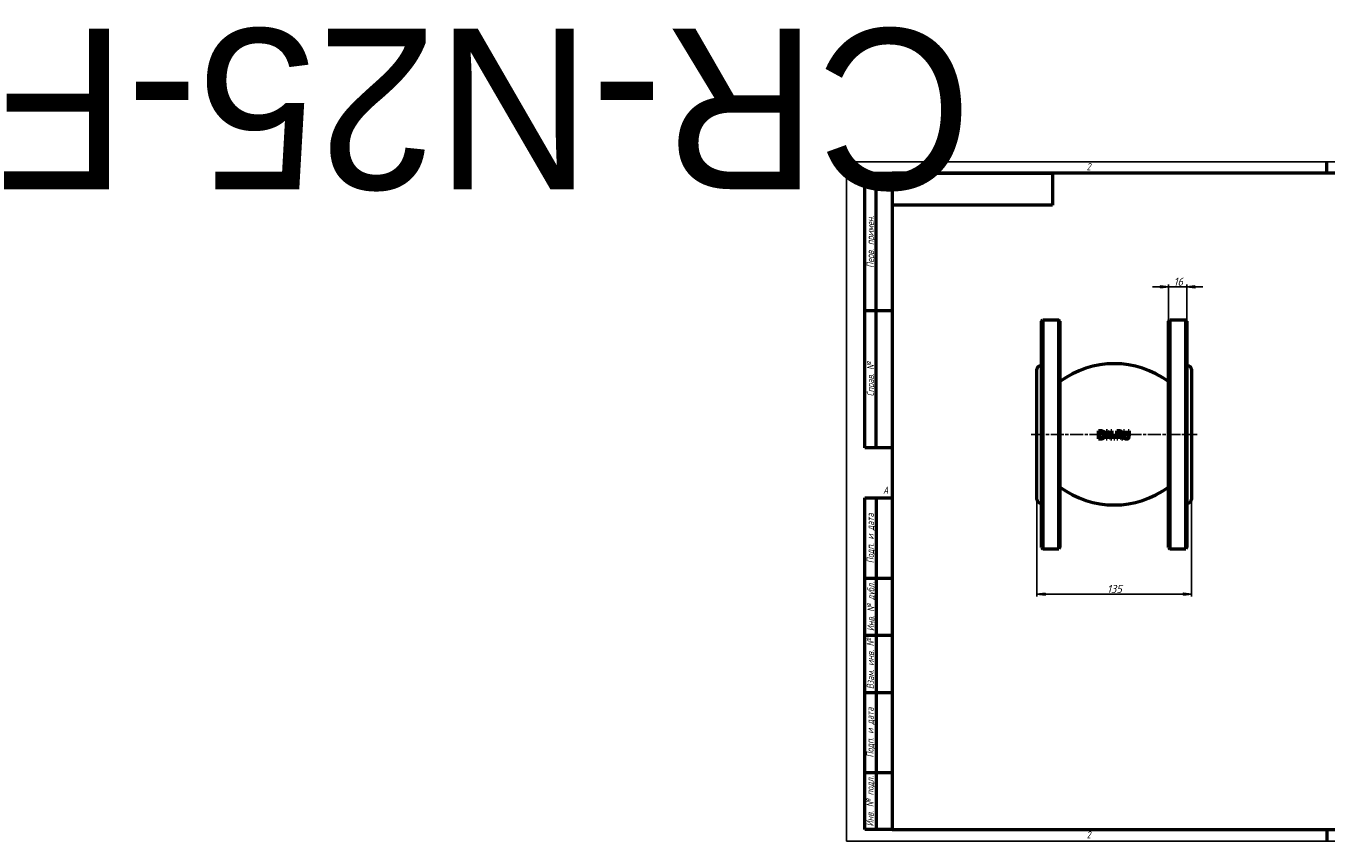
# Model space of a CAD drawing. Header units: millimetres. Extents: x -717 to 4786, y -139 to 713.
# Tile 1 of 4: x -717 to 419, y 0 to 713. Entities that reach past the tile are written whole.
import ezdxf
from ezdxf.enums import TextEntityAlignment as Align

# ---------------------------------------------------------------- set-up
doc = ezdxf.new("R2018")
doc.units = ezdxf.units.MM
doc.header["$LTSCALE"] = 2
doc.linetypes.add('CHAIN', pattern=[0.7087, 0.4724, -0.0591, 0.1181, -0.0591])
for name, color, linetype, lineweight in [('Видимый контур (ГОСТ)', 7, 'Continuous', 50), ('Кромка (ГОСТ)', 7, 'Continuous', 50), ('Обозначение (ГОСТ)', 7, 'Continuous', 25), ('Осевая линия (ГОСТ)', 7, 'Continuous', 25), ('Размер (ГОСТ)', 7, 'Continuous', 25), ('Эскизная геометрия (ГОСТ)', 7, 'Continuous', 50)]:
    doc.layers.add(name, color=color, linetype=linetype, lineweight=lineweight)
doc.styles.add('Альтернативный текст (ГОСТ)', font='arial.ttf', dxfattribs={"width": 0.8})
doc.styles.add('Обычный текст (ГОСТ)', font='GOST Common Italic.ttf')
doc.dimstyles.new('Обычный (ГОСТ)', dxfattribs={"dimscale": 2, "dimtxt": 3.5, "dimasz": 3.5, "dimexe": 1, "dimexo": 0, "dimgap": 0.5, "dimtad": 1, "dimrnd": 1e-08, "dimtxsty": 'Обычный текст (ГОСТ)', "dimblk": 'Filled-1', "dimcen": 0.09, "dimdle": 15, "dimclrd": 256, "dimclre": 256, "dimclrt": 256, "dimazin": 2, "dimtfac": 0.714286, "dimtdec": 3, "dimtmove": 0, "dimatfit": 3, "dimfxl": 1, "dimtolj": 1, "dimlwd": 25, "dimlwe": 25, "dimarcsym": 0})

# ---------------------------------------------------------------- blocks, each defined once
blk = doc.blocks.new('Рамки ГОСТ - Рамка')
at = {"layer": 'Кромка (ГОСТ)', "lineweight": 25}
for p, q in [((0, 0), (0, 297)), ((0, 297), (420, 297)), ((420, 297), (420, 0)), ((420, 0), (0, 0))]:
    blk.add_line(p, q, dxfattribs=at)
at = {"layer": 'Кромка (ГОСТ)'}
for p, q in [((210, 292), (210, 297)), ((415, 292), (20, 292)), ((20, 292), (20, 5)), ((415, 5), (415, 292)), ((20, 5), (415, 5)), ((210, 5), (210, 0))]:
    blk.add_line(p, q, dxfattribs=at)
at = {"layer": 'Кромка (ГОСТ)', "char_height": 3.17, "attachment_point": 1, "style": 'Альтернативный текст (ГОСТ)'}
for s, insert, width in [('\\fGOST Common|b0|i1;{\\H3.1700;2}', (105, 296.5), 5.2328), ('\\fGOST Common|b0|i1;{\\H3.1700;1}', (315.02, 296.44), 5.2327), ('\\fGOST Common|b0|i1;{\\H3.1700;A}', (16, 155), 5.1335), ('\\fGOST Common|b0|i1;{\\H3.1700;A}', (416, 148.5), 5.0704), ('\\fGOST Common|b0|i1;{\\H3.1700;2}', (104.99, 4.3), 5.2328), ('\\fGOST Common|b0|i1;{\\H3.1700;1}', (315, 4.14), 6.6287), ('\\fGOST Common|b0|i1;{\\H3.1700;Формат А3}', (370, 4.39), 25.2103)]:
    blk.add_mtext(s, dxfattribs=dict(at, insert=insert, width=width))
blk = doc.blocks.new('ГОСТ - Доп. графы 1')
at = {"layer": 'Эскизная геометрия (ГОСТ)'}
for p, q in [((-12, 0), (-12, 145)), ((-12, 145), (0, 145)), ((-7, 145), (-7, 0)), ((-12, 110), (-7, 110)), ((-7, 110), (0, 110)), ((-12, 85), (-7, 85)), ((-7, 85), (0, 85)), ((-12, 60), (-7, 60)), ((-7, 60), (0, 60)), ((-12, 25), (-7, 25)), ((-7, 25), (0, 25)), ((0, 0), (-12, 0))]:
    blk.add_line(p, q, dxfattribs=at)
at = {"layer": 'Обозначение (ГОСТ)', "char_height": 3.17, "attachment_point": 5, "rotation": 90, "style": 'Альтернативный текст (ГОСТ)'}
for s, insert, width in [('\\fGOST Common|b0|i1;{\\H3.1700;Подп. и дата}', (-9.37, 127.41), 34.7679), ('\\fGOST Common|b0|i1;{\\H3.1700;Инв. № дубл.}', (-8.95, 97.55), 24.8438), ('\\fGOST Common|b0|i1;{\\H3.1700;Взам. инв. №}', (-9.58, 72.53), 24.8669), ('\\fGOST Common|b0|i1;{\\H3.1700;Подп. и дата}', (-9.5, 42.47), 35.1486), ('\\fGOST Common|b0|i1;{\\H3.1700;Инв. № подл.}', (-9.5, 12.41), 24.9618)]:
    blk.add_mtext(s, dxfattribs=dict(at, insert=insert, width=width))
at = {"layer": 'Обозначение (ГОСТ)', "lineweight": 30, "flags": 17}
for tag, p in [('Подп._и_дата_2', (-3.53, 127.51)), ('Инв._номер_дубликата', (-3.41, 97.47)), ('Взамен_инв._номера', (-3.46, 72.53)), ('Подп._и_дата_1', (-3.42, 42.35)), ('ИНВЕНТАРНЫЙ_НОМЕР', (-3.33, 12.68))]:
    blk.add_attdef(tag, text='', height=3.17, rotation=90, dxfattribs=at).set_placement(p, align=Align.MIDDLE_CENTER)
blk = doc.blocks.new('ГОСТ - Доп. графы 2')
at = {"layer": 'Эскизная геометрия (ГОСТ)'}
for p, q in [((-12, 0), (-12, 120)), ((-12, 120), (0, 120)), ((-7, 0), (-7, 120)), ((-12, 60), (0, 60)), ((0, 0), (-12, 0))]:
    blk.add_line(p, q, dxfattribs=at)
at = {"layer": 'Обозначение (ГОСТ)', "char_height": 3.17, "attachment_point": 5, "rotation": 90, "style": 'Альтернативный текст (ГОСТ)'}
for s, insert, width in [('\\fGOST Common|b0|i1;{\\H3.1700;Перв. примен.}', (-9.19, 90.05), 60.0143), ('\\fGOST Common|b0|i1;{\\H3.1700;Справ. №}', (-9.1, 30), 59.9357)]:
    blk.add_mtext(s, dxfattribs=dict(at, insert=insert, width=width))
at = {"layer": 'Обозначение (ГОСТ)', "lineweight": 30, "flags": 17}
for tag, p in [('Первичная_применяемость', (-3.65, 90.03)), ('Справочный_номер', (-3.55, 30.02))]:
    blk.add_attdef(tag, text='', height=3.17, rotation=90, dxfattribs=at).set_placement(p, align=Align.MIDDLE_CENTER)
blk = doc.blocks.new('ГОСТ - Доп. графы 3')
at = {"layer": 'Эскизная геометрия (ГОСТ)'}
for p, q in [((0, 0), (70, 0)), ((70, 0), (70, -14)), ((70, -14), (0, -14))]:
    blk.add_line(p, q, dxfattribs=at)
at = {"layer": 'Обозначение (ГОСТ)', "lineweight": 30}
blk.add_attdef('ОБОЗНАЧЕНИЕ', text='', height=5, rotation=180, dxfattribs=at).set_placement((34.94, -6.97), align=Align.MIDDLE_CENTER)
blk = doc.blocks.new('Filled-1')
at = {"color": 0}
for p, q in [((0, 0), (-1, 0.14)), ((-1, 0.14), (-1, -0.14)), ((-1, 0), (0, 0)), ((-1, -0.14), (0, 0))]:
    blk.add_line(p, q, dxfattribs=at)
at = {"color": 0, "flags": 128}
blk.add_lwpolyline([(-1, -0.14), (0, 0), (-1, 0.14), (-1, -0.14)], dxfattribs=at)
at = {"color": 0}
blk.add_solid([(-1, -0.14), (0, 0), (-1, 0.14), (-1, -0.14)], dxfattribs=at)
blk = doc.blocks.new('*D9')
at = {"layer": 'Defpoints', "color": 0, "linetype": 'Continuous', "transparency": 16777216}
for p in [(166.5, 298.7), (301.5, 298.7), (301.5, 215.9)]:
    blk.add_point(p, dxfattribs=at)
at = {"layer": 'Размер (ГОСТ)', "linetype": 'Continuous', "lineweight": 25, "transparency": 16777216}
for p, q in [((166.5, 298.7), (166.5, 213.9)), ((301.5, 298.7), (301.5, 213.9)), ((173.5, 215.9), (294.5, 215.9))]:
    blk.add_line(p, q, dxfattribs=at)
at = {"layer": 'Размер (ГОСТ)', "linetype": 'Continuous', "lineweight": 25, "transparency": 16777216, "xscale": 7, "yscale": 7, "zscale": 7, "rotation": 180}
blk.add_blockref('Filled-1', (166.5, 215.9), dxfattribs=at)
at = {"layer": 'Размер (ГОСТ)', "linetype": 'Continuous', "lineweight": 25, "transparency": 16777216, "xscale": 7, "yscale": 7, "zscale": 7}
blk.add_blockref('Filled-1', (301.5, 215.9), dxfattribs=at)
at = {"layer": 'Размер (ГОСТ)', "linetype": 'Continuous', "lineweight": 25, "transparency": 16777216, "insert": (227.8, 223.9), "char_height": 7, "attachment_point": 1, "style": 'Обычный текст (ГОСТ)'}
blk.add_mtext('\\A1;135', dxfattribs=at)
blk = doc.blocks.new('*D10')
at = {"layer": 'Defpoints', "color": 0, "linetype": 'Continuous', "transparency": 16777216}
for p in [(297.5, 484.7), (281.5, 454.7), (297.5, 454.7)]:
    blk.add_point(p, dxfattribs=at)
at = {"layer": 'Размер (ГОСТ)', "linetype": 'Continuous', "lineweight": 25, "transparency": 16777216}
for p, q in [((274.5, 484.7), (267.5, 484.7)), ((281.5, 454.7), (281.5, 486.7)), ((281.5, 484.7), (288.5, 484.7)), ((288.5, 484.7), (290.5, 484.7)), ((297.5, 484.7), (290.5, 484.7)), ((297.5, 454.7), (297.5, 486.7)), ((304.5, 484.7), (311.5, 484.7))]:
    blk.add_line(p, q, dxfattribs=at)
at = {"layer": 'Размер (ГОСТ)', "linetype": 'Continuous', "lineweight": 25, "transparency": 16777216, "xscale": 7, "yscale": 7, "zscale": 7}
blk.add_blockref('Filled-1', (281.5, 484.7), dxfattribs=at)
at = {"layer": 'Размер (ГОСТ)', "linetype": 'Continuous', "lineweight": 25, "transparency": 16777216, "xscale": 7, "yscale": 7, "zscale": 7, "rotation": 180}
blk.add_blockref('Filled-1', (297.5, 484.7), dxfattribs=at)
at = {"layer": 'Размер (ГОСТ)', "linetype": 'Continuous', "lineweight": 25, "transparency": 16777216, "insert": (286, 492.7), "char_height": 7, "attachment_point": 1, "style": 'Обычный текст (ГОСТ)'}
blk.add_mtext('\\A1;16', dxfattribs=at)

msp = doc.modelspace()

# ---------------------------------------------------------------- linework, layer by layer
at = {"layer": 'Видимый контур (ГОСТ)'}
for p, q in [((170.483, 454.667), (171.483, 455.667)), ((170.483, 256.667), (170.483, 454.667)), ((171.483, 455.667), (171.483, 255.667)), ((171.483, 455.667), (185.483, 455.667)), ((185.483, 255.667), (185.483, 455.667)), ((186.483, 454.667), (185.483, 455.667)), ((186.483, 454.667), (186.483, 256.667)), ((281.483, 454.667), (282.483, 455.667)), ((281.483, 256.667), (281.483, 454.667)), ((282.483, 455.667), (282.483, 255.667)), ((282.483, 455.667), (296.483, 455.667)), ((296.483, 255.667), (296.483, 455.667)), ((297.483, 454.667), (296.483, 455.667)), ((297.483, 454.667), (297.483, 256.667)), ((166.483, 298.667), (166.483, 412.667)), ((169.483, 415.667), (170.483, 415.667)), ((297.483, 415.667), (298.483, 415.667)), ((301.483, 412.667), (301.483, 298.667)), ((221.983, 358.746), (220.389, 358.746)), ((220.389, 351.746), (220.389, 358.746)), ((221.32, 357.94), (222.029, 357.94)), ((221.32, 357.94), (221.32, 352.551)), ((222.029, 352.551), (221.32, 352.551)), ((228.24, 358.746), (226.918, 358.746)), ((226.918, 351.746), (226.918, 358.746)), ((227.786, 357.781), (227.786, 351.746)), ((227.786, 357.781), (230.884, 351.746)), ((231.059, 353.203), (228.24, 358.746)), ((231.927, 358.746), (231.059, 358.746)), ((231.059, 353.203), (231.059, 358.746)), ((231.927, 358.746), (231.927, 351.746)), ((234.65, 353.084), (233.527, 353.084)), ((233.527, 351.746), (233.527, 353.084)), ((234.65, 353.084), (234.65, 351.746)), ((238.065, 358.746), (236.261, 358.746)), ((236.261, 351.746), (236.261, 358.746)), ((237.191, 357.94), (237.191, 355.308)), ((237.191, 357.94), (238.116, 357.94)), ((238.008, 355.308), (237.191, 355.308)), ((237.191, 354.531), (237.191, 351.746)), ((237.191, 354.531), (238.258, 354.531)), ((238.258, 354.531), (240.47, 351.746)), ((241.679, 351.746), (239.188, 354.792)), ((243.08, 358.746), (242.149, 358.746)), ((242.149, 354.378), (242.149, 358.746)), ((243.08, 358.746), (243.08, 354.378)), ((247.215, 358.746), (246.285, 358.746)), ((246.285, 354.355), (246.285, 358.746)), ((247.215, 358.746), (247.215, 354.378)), ((220.389, 351.746), (222, 351.746)), ((226.918, 351.746), (227.786, 351.746)), ((230.884, 351.746), (231.927, 351.746)), ((233.527, 351.746), (234.65, 351.746)), ((236.261, 351.746), (237.191, 351.746)), ((240.47, 351.746), (241.679, 351.746)), ((169.483, 295.667), (170.483, 295.667)), ((297.483, 295.667), (298.483, 295.667)), ((170.483, 256.667), (171.483, 255.667)), ((171.483, 255.667), (185.483, 255.667)), ((186.483, 256.667), (185.483, 255.667)), ((281.483, 256.667), (282.483, 255.667)), ((282.483, 255.667), (296.483, 255.667)), ((297.483, 256.667), (296.483, 255.667))]:
    msp.add_line(p, q, dxfattribs=at)
for centre, radius, start, end in [((169.483, 412.667), 3, 90, 180), ((233.983, 337.429), 80, 53.576426, 126.423574), ((298.483, 412.667), 3, 0, 90), ((233.983, 373.904), 80, 233.576426, 306.423574), ((169.483, 298.667), 3, 180, 270), ((298.483, 298.667), 3, 270, 0)]:
    msp.add_arc(centre, radius, start, end, dxfattribs=at)
for points, knots in [([(224.491, 358.19), (224.233, 358.359), (223.943, 358.48), (223.394, 358.64), (222.944, 358.746), (221.983, 358.746)], [0, 0, 0, 0, 0.093240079, 0.093240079, 0.173215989, 0.173215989, 0.173215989, 0.173215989]), ([(222, 351.746), (222.355, 351.746), (222.739, 351.76), (223.389, 351.847), (223.603, 351.902), (224.038, 352.058), (224.265, 352.173), (224.479, 352.307)], [0, 0, 0, 0, 0.107547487, 0.107547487, 0.198629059, 0.198629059, 0.308273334, 0.308273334, 0.308273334, 0.308273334]), ([(222.029, 357.94), (222.664, 357.94), (223.02, 357.864), (223.466, 357.731), (223.678, 357.639), (223.878, 357.52)], [-0.14098482, -0.14098482, -0.14098482, -0.14098482, -0.070322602, -0.070322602, 0, 0, 0, 0]), ([(223.963, 353.016), (223.798, 352.9), (223.621, 352.809), (223.328, 352.703), (223.139, 352.643), (222.56, 352.564), (222.291, 352.551), (222.029, 352.551)], [-0.355968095, -0.355968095, -0.355968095, -0.355968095, -0.177042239, -0.177042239, -0.079473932, -0.079473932, 0, 0, 0, 0]), ([(223.878, 357.52), (224.063, 357.407), (224.227, 357.269), (224.511, 356.935), (224.623, 356.747), (224.789, 356.353), (224.845, 356.152), (224.922, 355.719), (224.939, 355.484), (224.939, 355.251)], [-0.263721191, -0.263721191, -0.263721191, -0.263721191, -0.198276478, -0.198276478, -0.132046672, -0.132046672, -0.069830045, -0.069830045, 0, 0, 0, 0]), ([(224.939, 355.251), (224.939, 354.902), (224.905, 354.538), (224.758, 354.03), (224.666, 353.776), (224.341, 353.32), (224.166, 353.153), (223.963, 353.016)], [-0.352374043, -0.352374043, -0.352374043, -0.352374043, -0.168640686, -0.168640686, -0.074110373, -0.074110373, 0, 0, 0, 0]), ([(224.479, 352.307), (224.71, 352.46), (224.915, 352.644), (225.295, 353.095), (225.448, 353.352), (225.679, 353.844), (225.765, 354.105), (225.882, 354.66), (225.909, 354.949), (225.909, 355.24)], [0, 0, 0, 0, 0.083857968, 0.083857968, 0.178028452, 0.178028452, 0.275195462, 0.275195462, 0.377333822, 0.377333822, 0.377333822, 0.377333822]), ([(225.909, 355.24), (225.909, 355.721), (225.847, 356.206), (225.548, 357.037), (225.366, 357.323), (225.001, 357.791), (224.763, 358.009), (224.491, 358.19)], [0, 0, 0, 0, 0.14438065, 0.14438065, 0.265296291, 0.265296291, 0.414231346, 0.414231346, 0.414231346, 0.414231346]), ([(239.273, 355.671), (239.2, 355.598), (239.118, 355.536), (239.027, 355.487), (238.999, 355.472), (238.97, 355.458), (238.944, 355.447), (238.896, 355.426), (238.852, 355.411), (238.816, 355.401), (238.798, 355.395), (238.781, 355.391), (238.767, 355.387), (238.754, 355.384), (238.743, 355.381), (238.734, 355.379), (238.671, 355.365), (238.613, 355.355), (238.552, 355.346), (238.487, 355.336), (238.422, 355.328), (238.356, 355.323), (238.24, 355.312), (238.123, 355.308), (238.008, 355.308)], [-0.0972549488, -0.0972549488, -0.0972549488, -0.0972549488, -0.086987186, -0.086987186, -0.086987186, -0.0837433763, -0.0837433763, -0.0837433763, -0.0779828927, -0.0779828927, -0.0779828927, -0.0751026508, -0.0751026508, -0.0751026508, -0.0724345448, -0.0724345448, -0.0724345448, -0.0540258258, -0.0540258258, -0.0540258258, -0.0345509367, -0.0345509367, -0.0345509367, 0, 0, 0, 0]), ([(239.846, 358.377), (239.727, 358.454), (239.602, 358.519), (239.342, 358.622), (239.21, 358.658), (238.742, 358.734), (238.402, 358.746), (238.065, 358.746)], [0, 0, 0, 0, 0.042588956, 0.042588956, 0.083823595, 0.083823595, 0.185163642, 0.185163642, 0.185163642, 0.185163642]), ([(238.116, 357.94), (238.295, 357.94), (238.488, 357.931), (238.769, 357.888), (238.87, 357.865), (239.061, 357.797), (239.147, 357.755), (239.228, 357.702)], [-0.115379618, -0.115379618, -0.115379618, -0.115379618, -0.060894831, -0.060894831, -0.028945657, -0.028945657, 0, 0, 0, 0]), ([(239.188, 354.792), (239.405, 354.873), (239.61, 354.978), (240.033, 355.288), (240.178, 355.464), (240.39, 355.751), (240.483, 355.943), (240.613, 356.376), (240.64, 356.61), (240.64, 356.845)], [0, 0, 0, 0, 0.069428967, 0.069428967, 0.15765599, 0.15765599, 0.295074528, 0.295074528, 0.443795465, 0.443795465, 0.443795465, 0.443795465]), ([(239.228, 357.702), (239.307, 357.649), (239.378, 357.586), (239.438, 357.513), (239.462, 357.484), (239.483, 357.455), (239.501, 357.427), (239.518, 357.4), (239.533, 357.374), (239.545, 357.349), (239.552, 357.337), (239.557, 357.325), (239.563, 357.313), (239.569, 357.3), (239.574, 357.288), (239.579, 357.276), (239.621, 357.174), (239.647, 357.067), (239.66, 356.959), (239.667, 356.897), (239.67, 356.834), (239.67, 356.772)], [-0.0938369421, -0.0938369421, -0.0938369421, -0.0938369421, -0.0743149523, -0.0743149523, -0.0743149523, -0.0666320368, -0.0666320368, -0.0666320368, -0.0592795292, -0.0592795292, -0.0592795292, -0.0557269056, -0.0557269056, -0.0557269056, -0.0517899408, -0.0517899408, -0.0517899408, -0.018794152, -0.018794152, -0.018794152, 0, 0, 0, 0]), ([(239.67, 356.772), (239.67, 356.64), (239.661, 356.507), (239.637, 356.378), (239.623, 356.298), (239.604, 356.227), (239.583, 356.162), (239.58, 356.153), (239.577, 356.145), (239.574, 356.136), (239.563, 356.105), (239.551, 356.075), (239.538, 356.046), (239.475, 355.904), (239.387, 355.778), (239.273, 355.671)], [-0.107654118, -0.107654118, -0.107654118, -0.107654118, -0.077374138, -0.077374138, -0.077374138, -0.058697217, -0.058697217, -0.058697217, -0.056227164, -0.056227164, -0.056227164, -0.046904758, -0.046904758, -0.046904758, 0, 0, 0, 0]), ([(240.64, 356.845), (240.64, 357.077), (240.612, 357.313), (240.51, 357.602), (240.432, 357.807), (240.13, 358.165), (239.996, 358.28), (239.846, 358.377)], [0, 0, 0, 0, 0.069569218, 0.069569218, 0.091713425, 0.091713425, 0.105354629, 0.105354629, 0.105354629, 0.105354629]), ([(242.149, 354.378), (242.149, 354.066), (242.169, 353.739), (242.284, 353.116), (242.365, 352.913), (242.533, 352.576), (242.661, 352.4), (242.819, 352.245)], [0, 0, 0, 0, 0.093548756, 0.093548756, 0.190185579, 0.190185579, 0.327405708, 0.327405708, 0.327405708, 0.327405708]), ([(243.38, 352.965), (243.31, 353.071), (243.254, 353.185), (243.17, 353.42), (243.142, 353.539), (243.089, 353.913), (243.08, 354.154), (243.08, 354.378)], [0, 0, 0, 0, 0.038362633, 0.038362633, 0.075238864, 0.075238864, 0.128675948, 0.128675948, 0.128675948, 0.128675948]), ([(244.679, 352.392), (244.544, 352.392), (244.407, 352.401), (244.273, 352.424), (244.258, 352.427), (244.243, 352.43), (244.228, 352.432), (244.156, 352.447), (244.092, 352.464), (244.036, 352.481), (243.994, 352.495), (243.956, 352.509), (243.922, 352.523), (243.911, 352.528), (243.901, 352.532), (243.891, 352.537), (243.879, 352.542), (243.867, 352.548), (243.856, 352.553), (243.719, 352.619), (243.597, 352.707), (243.494, 352.819), (243.452, 352.865), (243.414, 352.914), (243.38, 352.965)], [-0.119074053, -0.119074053, -0.119074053, -0.119074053, -0.096076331, -0.096076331, -0.096076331, -0.093498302, -0.093498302, -0.093498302, -0.080965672, -0.080965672, -0.080965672, -0.071487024, -0.071487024, -0.071487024, -0.068433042, -0.068433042, -0.068433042, -0.064717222, -0.064717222, -0.064717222, -0.018658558, -0.018658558, -0.018658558, 0, 0, 0, 0]), ([(245.984, 352.965), (245.926, 352.877), (245.857, 352.799), (245.693, 352.66), (245.6, 352.603), (245.415, 352.517), (245.288, 352.468), (244.974, 352.405), (244.826, 352.392), (244.679, 352.392)], [0, 0, 0, 0, 0.031717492, 0.031717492, 0.064599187, 0.064599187, 0.093481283, 0.093481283, 0.117951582, 0.117951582, 0.117951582, 0.117951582]), ([(246.285, 354.355), (246.285, 354.145), (246.275, 353.921), (246.224, 353.54), (246.194, 353.419), (246.114, 353.191), (246.056, 353.074), (245.984, 352.965)], [0, 0, 0, 0, 0.063031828, 0.063031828, 0.115418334, 0.115418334, 0.177155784, 0.177155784, 0.177155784, 0.177155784]), ([(246.546, 352.245), (246.672, 352.366), (246.781, 352.502), (246.988, 352.857), (247.045, 353.042), (247.181, 353.539), (247.215, 353.973), (247.215, 354.378)], [0, 0, 0, 0, 0.052717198, 0.052717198, 0.123511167, 0.123511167, 0.385147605, 0.385147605, 0.385147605, 0.385147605]), ([(242.819, 352.245), (243.014, 352.049), (243.242, 351.903), (243.734, 351.703), (244.1, 351.598), (244.679, 351.598)], [0, 0, 0, 0, 0.083479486, 0.083479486, 0.160500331, 0.160500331, 0.160500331, 0.160500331]), ([(244.679, 351.598), (245.269, 351.598), (245.612, 351.697), (245.945, 351.823), (246.076, 351.889), (246.325, 352.049), (246.44, 352.141), (246.546, 352.245)], [0, 0, 0, 0, 0.178493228, 0.178493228, 0.305158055, 0.305158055, 0.431708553, 0.431708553, 0.431708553, 0.431708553])]:
    msp.add_open_spline(points, degree=3, knots=knots, dxfattribs=at)
at = {"layer": 'Осевая линия (ГОСТ)', "linetype": 'CHAIN', "ltscale": 11.993792}
msp.add_line((161.483, 355.667), (306.483, 355.667), dxfattribs=at)

# ---------------------------------------------------------------- block references
ref = msp.add_blockref('ГОСТ - Доп. графы 3', (40, 584), dxfattribs=dict(xscale=2, yscale=2, zscale=2))
lines = msp.add_mtext('CR-N25-F', dxfattribs={"layer": 'Обозначение (ГОСТ)', "insert": (109.884, 570.065), "char_height": 140.2497, "attachment_point": 1, "rotation": 180})
ref.add_attrib('ОБОЗНАЧЕНИЕ', '', (109.884, 570.065)).embed_mtext(lines)
at = {"xscale": 2, "yscale": 2, "zscale": 2}
for name, p in [('Рамки ГОСТ - Рамка', (0, 0)), ('ГОСТ - Доп. графы 2', (40, 344)), ('ГОСТ - Доп. графы 1', (40, 10))]:
    msp.add_blockref(name, p, dxfattribs=at)

# ---------------------------------------------------------------- dimensions: what is measured, and where the dimension line sits
at = {"layer": 'Размер (ГОСТ)', "linetype": 'Continuous', "lineweight": 25}
for base, p1, p2, override, picture, middle in [((297.483, 484.667), (281.483, 454.667), (297.483, 454.667), {"dimgap": 0.5, "dimdec": 2, "dimtol": 0, "dimlim": 0, "dimtp": 0, "dimtm": 0, "dimtdec": 3, "dimtofl": 0}, '*D10', (289.483, 484.667)), ((301.483, 215.944), (166.483, 298.667), (301.483, 298.667), {"dimgap": 0.5, "dimdec": 2, "dimtol": 0, "dimlim": 0, "dimtp": 0, "dimtm": 0, "dimtdec": 3, "dimtofl": 0, "dimatfit": 1}, '*D9', (233.983, 215.944))]:
    dim = msp.add_linear_dim(base=base, p1=p1, p2=p2, angle=180, dimstyle='Обычный (ГОСТ)', override=override, dxfattribs=at)
    dim.commit()
    dim.dimension.update_dxf_attribs({"geometry": picture, "text_midpoint": middle, "dimtype": 160})

doc.saveas('drawing.dxf')
